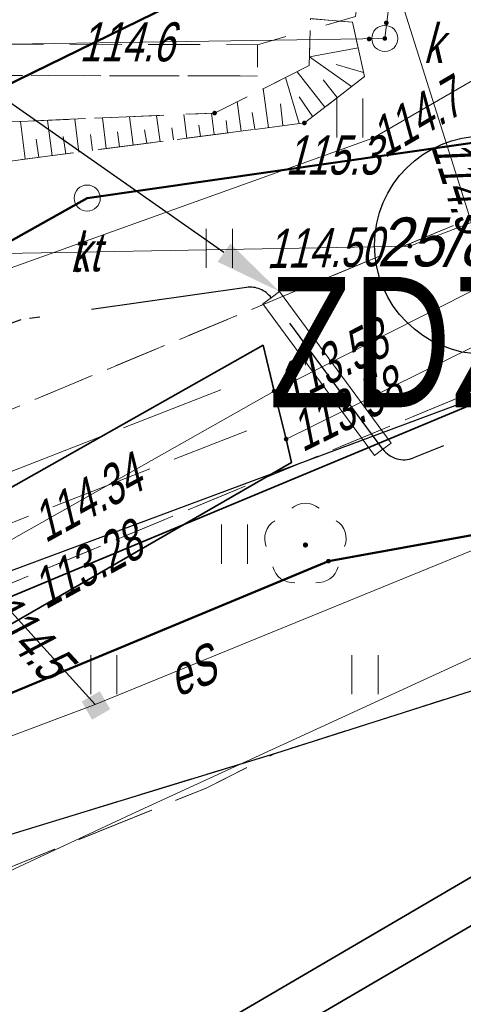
# Model space of a CAD drawing. Extents: x 7463256 to 7464485, y 5957341 to 5958260.
# Tile 248 of 256: x 7464258 to 7464267, y 5957967 to 5957986. Entities that reach past the tile are written whole.
import ezdxf
from ezdxf import colors
from ezdxf.entities.mleader import LeaderData, LeaderLine
from ezdxf.enums import TextEntityAlignment as Align
from ezdxf.math import Vec2, Vec3

# ---------------------------------------------------------------- set-up
doc = ezdxf.new("R2010")
doc.units = 0
doc.header["$MEASUREMENT"] = 0
for name, pattern in [('1.5_0.5', [2, 1.5, -0.5]), ('218-500', [1, 0.5, -0.5]), ('GAK', [5.2, 3, -1, 0.2, -1]), ('l219_500', [0]), ('mz1.0_0.5', [1.5, 1, -0.5]), ('mz1.25_0.5', [1.75, 1.25, -0.5]), ('mz2.0_0.5', [2.5, 2, -0.5])]:
    doc.linetypes.add(name, pattern=pattern)
doc.layers.get('0').update_dxf_attribs({"color": 2, "linetype": 'CONTINUOUS', "lineweight": 5})
for name, color, linetype in [('000 Inne (niezydentyfikowane)', 7, 'CONTINUOUS'), ('202-Punkt graniczny stabilizowany trwale', 7, 'CONTINUOUS'), ('203-Punkt załamania granicy działki nie stabilizowany', 7, 'CONTINUOUS'), ('218-Granica użytku', 7, 'CONTINUOUS'), ('219-Linia granicy', 7, 'CONTINUOUS'), ('@dzialki', 6, 'CONTINUOUS'), ('chodnik (powierzchnia)', 7, 'CONTINUOUS'), ('drzewo liściaste (punkt)', 7, 'CONTINUOUS'), ('jezdnia (powierzchnia)', 7, 'CONTINUOUS'), ('kanalizacja kablowa (sieć telekomunikacyjna) (linia)', 7, 'CONTINUOUS'), ('kanalizacja kablowa (sieć telekomunikacyjna) (linia)-Atr1', 7, 'CONTINUOUS'), ('krawężnik (linia)', 7, 'CONTINUOUS'), ('ogrodzenie trwałe (linia)', 7, 'CONTINUOUS'), ('przewód ciepłowniczy (linia)', 7, 'CONTINUOUS'), ('przewód ciepłowniczy - projektowany lub w budowie (linia) - ob. projektowany', 7, 'CONTINUOUS'), ('przewód elektroenergetyczny (linia)', 7, 'CONTINUOUS'), ('przewód elektroenergetyczny (linia)-Atr1', 7, 'CONTINUOUS'), ('przewód kanalizacyjny (linia)', 7, 'CONTINUOUS'), ('przewód telekomunikacyjny (linia)', 7, 'CONTINUOUS'), ('przewód telekomunikacyjny (linia)-Atr1', 7, 'CONTINUOUS'), ('punkt o określonej wysokości (sieć ciepłownicza)', 7, 'CONTINUOUS'), ('punkt o określonej wysokości (sieć ciepłownicza)-Atr2', 7, 'CONTINUOUS'), ('punkt o określonej wysokości (sieć ciepłownicza)-Atr3', 7, 'CONTINUOUS'), ('punkt o określonej wysokości (sieć elektroenergetyczna)', 7, 'CONTINUOUS'), ('punkt o określonej wysokości (sieć elektroenergetyczna)-Atr2', 7, 'CONTINUOUS'), ('punkt o określonej wysokości (sieć kanalizacyjna)', 7, 'CONTINUOUS'), ('punkt o określonej wysokości (sieć telekomunikacyjna)', 7, 'CONTINUOUS'), ('punkt o określonej wysokości (sieć telekomunikacyjna)-Atr2', 7, 'CONTINUOUS'), ('punkt wysokościowy naturalny', 7, 'CONTINUOUS'), ('punkt wysokościowy naturalny-Atr2', 7, 'CONTINUOUS'), ('rura ochronna - przewód ciepłowniczy (linia)', 7, 'CONTINUOUS'), ('rura ochronna - przewód elektroenergetyczny (linia)', 7, 'CONTINUOUS'), ('rura ochronna - przewód kanalizacyjny (linia)', 7, 'CONTINUOUS'), ('skarpa nieumocniona (powierzchnia)', 7, 'CONTINUOUS'), ('studzienka okrągła - przewód kanalizacyjny (punkt)', 7, 'CONTINUOUS'), ('studzienka okrągła - przewód kanalizacyjny (punkt)-Atr17', 7, 'CONTINUOUS'), ('trawnik (powierzchnia)', 7, 'CONTINUOUS'), ('trawnik (powierzchnia) - symbol', 7, 'CONTINUOUS'), ('złącze kablowe - siec elektroenergetyczna (punkt)', 7, 'CONTINUOUS')]:
    doc.layers.add(name, color=color, linetype=linetype)
for name, color, linetype, lineweight in [('@proj.rury', 7, 'CONTINUOUS', 20), ('____proj LSN', 1, 'CONTINUOUS', 5), ('OBMBS-21-18876-opis proj', 1, 'CONTINUOUS', 18)]:
    doc.layers.add(name, color=color, linetype=linetype, lineweight=lineweight)
doc.layers.add('@Właściciele', color=6, linetype='CONTINUOUS', lineweight=20, plot=False)
doc.styles.get("Standard").update_dxf_attribs({"font": 'txt', "width": 0.75})
doc.linetypes.add('902-500', pattern='A,3.75,0,[1,ksztalty.shx,S=0.5,R=0,X=0,Y=0],3.75', length=7.5)

# ---------------------------------------------------------------- blocks, each defined once
blk = doc.blocks.new('US29')
at = {"color": 0, "linetype": 'Continuous', "lineweight": 0}
blk.add_solid([(-0.193, -0.222), (-0.193, 0.178), (0.207, -0.222), (0.207, 0.178)], dxfattribs=at)
blk = doc.blocks.new('PW01')
at = {"linetype": 'Continuous', "lineweight": 13}
h = blk.add_hatch(color=0, dxfattribs=at)
edge = h.paths.add_edge_path()
edge.add_arc((0, 0), 0.045, 0, 360)
blk = doc.blocks.new('OP021')
at = {"linetype": 'Continuous', "lineweight": 13}
h = blk.add_hatch(color=0, dxfattribs=at)
edge = h.paths.add_edge_path()
edge.add_arc((0, 0), 0.05, 0, 360)
at = {"color": 0, "linetype": 'Continuous', "lineweight": 13}
for centre, start, end in [((0, 0.4), 49.272, 130.728), ((-0.38, 0.124), 121.308, 202.548), ((0.38, 0.124), 337.452, 58.692), ((-0.235, -0.324), 193.221, 274.871), ((0.235, -0.324), 265.129, 346.779)]:
    blk.add_arc(centre, 0.4, start, end, dxfattribs=at)
blk = doc.blocks.new('US15')
at = {"color": 0, "linetype": 'Continuous', "lineweight": 13}
blk.add_circle((0, 0), 0.25, dxfattribs=at)
blk = doc.blocks.new('TU04')
at = {"color": 0, "linetype": 'Continuous', "lineweight": 13}
for p, q in [((0, 0), (0, 0.75)), ((0.5, 0), (0.5, 0.75))]:
    blk.add_line(p, q, dxfattribs=at)
blk = doc.blocks.new('202')
at = {"color": 0, "linetype": 'Continuous', "lineweight": 0}
blk.add_circle((0, 0), 0.25, dxfattribs=at)
blk = doc.blocks.new('203')
at = {"linetype": 'Continuous', "lineweight": 0}
h = blk.add_hatch(color=0, dxfattribs=at)
edge = h.paths.add_edge_path()
edge.add_arc((0, 0), 0.045, 0, 360)

msp = doc.modelspace()

# ---------------------------------------------------------------- linework, layer by layer
at = {"layer": '000 Inne (niezydentyfikowane)', "color": 7, "linetype": 'Continuous', "lineweight": 13}
for p, q in [((7464264.89, 5957985.52), (7464263.96, 5957985.35)), ((7464264.76, 5957984.78), (7464263.96, 5957985.35)), ((7464264.99, 5957985.05), (7464264.47, 5957985.2)), ((7464264.25, 5957984.38), (7464263.72, 5957985.06)), ((7464263.76, 5957984.07), (7464263.5, 5957984.95)), ((7464264.49, 5957984.57), (7464264.22, 5957984.91)), ((7464263.17, 5957983.99), (7464263.07, 5957984.74)), ((7464262.65, 5957983.92), (7464262.57, 5957984.49)), ((7464263.45, 5957984.03), (7464263.4, 5957984.45)), ((7464264.02, 5957984.2), (7464263.76, 5957984.58)), ((7464261.1, 5957983.72), (7464261.03, 5957984.22)), ((7464261.61, 5957983.79), (7464261.55, 5957984.24)), ((7464262.13, 5957983.86), (7464262.08, 5957984.27)), ((7464262.91, 5957983.96), (7464262.86, 5957984.28)), ((7464258.51, 5957983.39), (7464258.42, 5957984.11)), ((7464259.03, 5957983.45), (7464258.94, 5957984.13)), ((7464259.54, 5957983.52), (7464259.46, 5957984.15)), ((7464260.06, 5957983.59), (7464259.99, 5957984.18)), ((7464260.58, 5957983.66), (7464260.51, 5957984.2)), ((7464261.87, 5957983.82), (7464261.84, 5957984.04)), ((7464262.39, 5957983.89), (7464262.36, 5957984.13)), ((7464259.8, 5957983.55), (7464259.76, 5957983.86)), ((7464260.32, 5957983.62), (7464260.28, 5957983.91)), ((7464260.84, 5957983.69), (7464260.8, 5957983.95)), ((7464261.35, 5957983.76), (7464261.32, 5957983.99)), ((7464258.77, 5957983.42), (7464258.72, 5957983.77)), ((7464259.29, 5957983.49), (7464259.24, 5957983.82))]:
    msp.add_line(p, q, dxfattribs=at)
at = {"layer": '218-Granica użytku', "color": 3, "linetype": '218-500', "lineweight": 18, "flags": 128}
for points in [[(7464222.76, 5957967.48), (7464264.75, 5957988.03)], [(7464271.72, 5957977.02), (7464264.32, 5957975.68)], [(7464264.32, 5957975.68), (7464257.16, 5957972.7)]]:
    msp.add_lwpolyline(points, dxfattribs=at)
at = {"layer": '219-Linia granicy', "color": 3, "linetype": 'l219_500', "lineweight": 50, "flags": 128}
for points in [[(7464264.75, 5957988.03), (7464222.76, 5957967.48)], [(7464278.64, 5957985.36), (7464259.7, 5957982.64)], [(7464259.7, 5957982.64), (7464234.93, 5957968.75)], [(7464271.72, 5957977.02), (7464264.32, 5957975.68)], [(7464264.32, 5957975.68), (7464257.16, 5957972.7)]]:
    msp.add_lwpolyline(points, dxfattribs=at)
at = {"layer": '@dzialki', "lineweight": 30}
msp.add_circle((7464267.299, 5957981.74), 2.093, dxfattribs=at)
at = {"layer": '@proj.rury'}
for p, q in [((7464263.384, 5957980.848), (7464263.223, 5957980.73)), ((7464263.384, 5957980.848), (7464265.525, 5957977.945)), ((7464263.062, 5957980.611), (7464263.223, 5957980.73)), ((7464263.062, 5957980.611), (7464265.203, 5957977.708)), ((7464265.203, 5957977.708), (7464265.364, 5957977.827)), ((7464265.525, 5957977.945), (7464265.364, 5957977.827))]:
    msp.add_line(p, q, dxfattribs=at)
at = {"layer": 'chodnik (powierzchnia)', "color": 7, "linetype": 'mz1.0_0.5', "lineweight": 18, "flags": 128}
for points in [[(7464233.34, 5957966.3), (7464246.31, 5957973.63), (7464269.06, 5957983.09), (7464269.76, 5957984.85), (7464269.76, 5957987.73), (7464289.57, 5957993.19), (7464289.81, 5957990.22), (7464288.9, 5957985.47), (7464287.52, 5957982.76), (7464285.69, 5957980.47), (7464282.71, 5957978.14), (7464280.42, 5957977.04), (7464277.92, 5957976.24), (7464273.13, 5957975.13), (7464270.22, 5957980.23), (7464247.84, 5957970.94), (7464242.89, 5957968.14), (7464242.27, 5957965.63), (7464226.82, 5957956.71), (7464225, 5957955.44), (7464222.15, 5957956.4), (7464204.76, 5957946.51), (7464203.99, 5957944.69), (7464202.06, 5957946), (7464200.55, 5957947.67), (7464199.92, 5957948.42), (7464195.47, 5957957.29), (7464194.99, 5957959.1), (7464195.26, 5957961.1), (7464196.31, 5957962.87), (7464197.55, 5957963.8), (7464201.12, 5957965.58), (7464201.21, 5957965.48), (7464220.37, 5957974.79), (7464220.57, 5957974.4), (7464220.84, 5957973.87), (7464204.22, 5957965.65), (7464204, 5957966.14), (7464203.64, 5957965.97), (7464201.49, 5957964.9), (7464198.21, 5957963.31), (7464199.04, 5957962.07), (7464197.81, 5957961.16), (7464197.23, 5957959.8), (7464197.41, 5957958.42), (7464198.63, 5957955.99), (7464202.39, 5957948.7), (7464228.89, 5957963.74)], [(7464262.96, 5957984.98), (7464243.33, 5957985.02), (7464230.13, 5957978.51), (7464229.85, 5957979.03), (7464243.16, 5957985.63), (7464262.96, 5957985.58)]]:
    msp.add_lwpolyline(points, close=True, dxfattribs=at)
at = {"layer": 'jezdnia (powierzchnia)', "color": 7, "linetype": '1.5_0.5', "lineweight": 18, "flags": 128}
for points in [[(7464435.78, 5957969.39), (7464432.43, 5957972.86), (7464429.42, 5957974.41), (7464426.04, 5957975.11), (7464423.57, 5957975.29), (7464415.47, 5957975.65), (7464371.24, 5957977.61), (7464365.3, 5957977.72), (7464358.84, 5957977.54), (7464346.65, 5957976.28), (7464334.12, 5957974.86), (7464314.08, 5957972.37), (7464311.27, 5957971.79), (7464308.65, 5957970.79), (7464306.54, 5957969.49), (7464304.63, 5957967.74), (7464302.38, 5957964.84), (7464301.74, 5957963.57), (7464301.19, 5957962.16), (7464300.69, 5957960.13), (7464300.42, 5957957.35), (7464300.44, 5957956.63), (7464301.34, 5957947.07), (7464297.39, 5957932.65), (7464296.35, 5957938.67), (7464295.41, 5957944.67), (7464295.17, 5957946.64), (7464294.07, 5957955.56), (7464293.61, 5957956.95), (7464292.71, 5957958.8), (7464291.04, 5957961.16), (7464288.7, 5957963.43), (7464286.48, 5957964.87), (7464282.67, 5957966.24), (7464279.68, 5957966.6), (7464275.55, 5957966.1), (7464272.53, 5957965.24), (7464268.15, 5957963.7), (7464261.6, 5957961.09), (7464256.13, 5957958.63), (7464254.19, 5957957.73), (7464203.13, 5957927.95), (7464201.44, 5957926.95), (7464180.61, 5957914.62), (7464165.37, 5957905.54), (7464161.93, 5957903.53), (7464100.25, 5957867.28), (7464064.71, 5957846.22), (7464055.2, 5957840.55), (7464053.84, 5957839.49), (7464052.69, 5957837.84), (7464051.91, 5957836.3), (7464051.31, 5957834.34), (7464051.05, 5957832.31), (7464051.31, 5957830.32), (7464051.63, 5957829.49), (7464053.32, 5957826.48), (7464047.06, 5957824.65), (7464046.37, 5957825.86), (7464044.81, 5957827.52), (7464043.6, 5957828.27), (7464042.09, 5957829.03), (7464040.11, 5957829.49), (7464038.12, 5957829.49), (7464036.05, 5957829.05), (7464034.47, 5957828.33), (7463990.77, 5957802.57), (7463984.67, 5957799.1), (7463963.97, 5957788.11), (7463953.9, 5957782.45), (7463916.77, 5957760.61), (7463915.43, 5957759.41), (7463915.19, 5957759.06), (7463914.98, 5957758.7), (7463914.81, 5957758.32), (7463914.66, 5957757.92), (7463914.55, 5957757.51), (7463914.48, 5957757.1), (7463914.44, 5957756.68), (7463914.43, 5957756.26), (7463914.83, 5957754.63), (7463915.69, 5957753.07), (7463915.97, 5957752.41), (7463916.13, 5957752.13), (7463917.59, 5957749.55), (7463915.13, 5957748.12), (7463913.12, 5957750.74), (7463911.87, 5957752.81), (7463910.63, 5957754.01), (7463910.25, 5957754.23), (7463909.85, 5957754.42), (7463909.44, 5957754.57), (7463909.02, 5957754.68), (7463908.58, 5957754.76), (7463908.15, 5957754.79), (7463907.71, 5957754.78), (7463907.27, 5957754.73), (7463905.57, 5957754.08), (7463866.26, 5957731.41), (7463858.61, 5957727.02), (7463857.72, 5957725.98), (7463855.16, 5957717.14), (7463854.76, 5957719.2), (7463853.89, 5957720.78), (7463852.79, 5957721.69), (7463851.14, 5957722.42), (7463850.42, 5957722.32), (7463846.1, 5957719.79), (7463840.56, 5957716.65), (7463836.11, 5957713.89), (7463831.61, 5957710.47), (7463828.31, 5957707.66), (7463822.22, 5957701.89), (7463817.3, 5957696.82), (7463812.7, 5957691.61), (7463812.45, 5957691.34), (7463806.98, 5957684.37), (7463803.64, 5957679.75), (7463801.45, 5957676.28), (7463793.55, 5957663.48), (7463792.86, 5957661.7), (7463792.97, 5957659.75), (7463793.77, 5957657.97), (7463795.13, 5957656.54), (7463794.29, 5957652.43), (7463792.69, 5957652.63), (7463790.95, 5957652.54), (7463789.5, 5957652.32), (7463787.98, 5957651.93), (7463786.22, 5957650.98), (7463785.18, 5957649.81), (7463783.63, 5957647.28), (7463741.4, 5957578.12), (7463740.09, 5957575.93), (7463739.68, 5957574.67), (7463739.8, 5957572.76), (7463740.25, 5957571.39), (7463740.85, 5957570.49), (7463741.87, 5957569.43), (7463743.26, 5957568.37), (7463741.42, 5957565.08), (7463740.12, 5957565.67), (7463738.77, 5957566.02), (7463737.29, 5957566.06), (7463735.98, 5957565.85), (7463734.34, 5957565.14), (7463733.02, 5957564.22), (7463732.29, 5957563.18), (7463701.08, 5957512.16), (7463700.31, 5957510.77), (7463700.32, 5957510.77), (7463696.94, 5957505.36), (7463687.39, 5957489.52), (7463687.14, 5957489.11), (7463686.89, 5957488.7), (7463686.65, 5957488.29), (7463686.42, 5957487.87), (7463686.19, 5957487.45), (7463685.97, 5957487.02), (7463685.76, 5957486.59), (7463685.55, 5957486.16), (7463685.35, 5957485.73), (7463685.15, 5957485.29), (7463684.96, 5957484.85), (7463684.77, 5957484.4), (7463684.58, 5957483.96), (7463684.39, 5957483.51), (7463684.21, 5957483.06), (7463684.03, 5957482.61), (7463683.85, 5957482.17), (7463683.67, 5957481.72), (7463683.5, 5957481.27), (7463683.32, 5957480.81), (7463683.15, 5957480.36), (7463682.98, 5957479.91), (7463682.81, 5957479.45), (7463682.65, 5957479), (7463682.49, 5957478.54), (7463682.32, 5957478.08), (7463682.17, 5957477.62), (7463682.01, 5957477.15), (7463681.86, 5957476.69), (7463681.71, 5957476.22), (7463681.56, 5957475.76), (7463681.41, 5957475.29), (7463681.27, 5957474.82), (7463681.13, 5957474.35), (7463681, 5957473.88), (7463680.87, 5957473.41), (7463680.74, 5957472.94), (7463680.61, 5957472.47), (7463680.48, 5957471.99), (7463680.36, 5957471.52), (7463680.25, 5957471.05), (7463680.13, 5957470.57), (7463680.02, 5957470.09), (7463679.91, 5957469.61), (7463679.81, 5957469.12), (7463679.71, 5957468.64), (7463679.61, 5957468.16), (7463679.52, 5957467.67), (7463679.42, 5957467.19), (7463679.33, 5957466.7), (7463679.25, 5957466.22), (7463679.16, 5957465.73), (7463679.08, 5957465.25), (7463679, 5957464.76), (7463678.93, 5957464.27), (7463678.85, 5957463.78), (7463678.78, 5957463.28), (7463678.72, 5957462.79), (7463678.65, 5957462.3), (7463678.59, 5957461.81), (7463678.53, 5957461.31), (7463678.47, 5957460.82), (7463678.42, 5957460.33), (7463678.36, 5957459.83), (7463678.31, 5957459.34), (7463678.26, 5957458.84), (7463678.22, 5957458.35), (7463678.17, 5957457.85), (7463678.13, 5957457.36), (7463678.09, 5957456.86), (7463678.05, 5957456.37), (7463678.02, 5957455.87), (7463677.99, 5957455.41), (7463677.96, 5957454.94), (7463677.93, 5957454.48), (7463677.91, 5957454.01), (7463677.89, 5957453.55), (7463677.87, 5957453.08), (7463677.86, 5957452.62), (7463677.85, 5957452.15), (7463677.84, 5957451.69), (7463677.84, 5957451.22), (7463677.84, 5957450.76), (7463677.85, 5957450.29), (7463677.86, 5957449.83), (7463677.87, 5957449.36), (7463670.59, 5957467.12), (7463670.68, 5957467.58), (7463670.78, 5957468.04), (7463670.89, 5957468.5), (7463670.99, 5957468.96), (7463671.11, 5957469.42), (7463671.22, 5957469.87), (7463671.34, 5957470.33), (7463671.46, 5957470.78), (7463671.59, 5957471.24), (7463671.72, 5957471.69), (7463671.86, 5957472.14), (7463672, 5957472.59), (7463672.14, 5957473.04), (7463673.46, 5957477.28), (7463673.58, 5957477.76), (7463673.68, 5957478.24), (7463673.77, 5957478.73), (7463673.84, 5957479.22), (7463673.89, 5957479.71), (7463673.93, 5957480.2), (7463673.95, 5957480.7), (7463673.95, 5957481.19), (7463673.93, 5957481.63), (7463673.91, 5957482.08), (7463673.86, 5957482.52), (7463673.81, 5957482.96), (7463673.74, 5957483.4), (7463673.66, 5957483.84), (7463673.57, 5957484.28), (7463673.47, 5957484.71), (7463673.35, 5957485.14), (7463673.2, 5957485.61), (7463673.02, 5957486.08), (7463672.82, 5957486.54), (7463672.6, 5957486.99), (7463672.36, 5957487.42), (7463672.1, 5957487.85), (7463671.82, 5957488.26), (7463671.52, 5957488.66), (7463671.25, 5957489.02), (7463670.95, 5957489.36), (7463670.64, 5957489.68), (7463670.3, 5957489.97), (7463669.95, 5957490.25), (7463669.57, 5957490.5), (7463669.19, 5957490.73), (7463668.78, 5957490.93), (7463668.37, 5957491.1), (7463667.96, 5957491.31), (7463667.54, 5957491.51), (7463667.12, 5957491.7), (7463666.7, 5957491.89), (7463666.27, 5957492.06), (7463665.84, 5957492.23), (7463665.41, 5957492.38), (7463664.97, 5957492.53), (7463642.84, 5957508.24), (7463669.89, 5957497.69), (7463670.31, 5957497.52), (7463670.74, 5957497.36), (7463671.18, 5957497.22), (7463671.62, 5957497.11), (7463672.07, 5957497.01), (7463672.52, 5957496.93), (7463672.97, 5957496.87), (7463673.43, 5957496.83), (7463673.89, 5957496.8), (7463674.34, 5957496.8), (7463674.8, 5957496.82), (7463675.3, 5957496.85), (7463675.79, 5957496.9), (7463676.29, 5957496.96), (7463676.78, 5957497.02), (7463677.27, 5957497.1), (7463677.76, 5957497.19), (7463678.25, 5957497.29), (7463678.74, 5957497.4), (7463679.22, 5957497.52), (7463679.7, 5957497.65), (7463680.18, 5957497.79), (7463680.66, 5957497.94), (7463681.12, 5957498.11), (7463681.59, 5957498.29), (7463682.05, 5957498.49), (7463682.49, 5957498.71), (7463682.94, 5957498.94), (7463683.37, 5957499.19), (7463683.81, 5957499.43), (7463684.24, 5957499.68), (7463684.65, 5957499.96), (7463685.06, 5957500.25), (7463685.45, 5957500.55), (7463685.83, 5957500.88), (7463686.2, 5957501.21), (7463686.55, 5957501.56), (7463686.89, 5957501.93), (7463688.47, 5957503.86), (7463689.58, 5957505.52), (7463695.05, 5957514.51), (7463697.35, 5957517.63), (7463699.52, 5957521.26), (7463701.68, 5957524.9), (7463703.98, 5957528.54), (7463706.45, 5957532.61), (7463709.76, 5957538.71), (7463712.45, 5957543.07), (7463719.87, 5957554.72), (7463722.1, 5957558.36), (7463724.25, 5957562.41), (7463732.9, 5957576.65), (7463767.27, 5957632.9), (7463796.54, 5957680.74), (7463799.31, 5957684.89), (7463802.28, 5957688.92), (7463805.13, 5957692.62), (7463808.07, 5957696.14), (7463812, 5957700.58), (7463813.05, 5957701.59), (7463815.17, 5957703.91), (7463818.63, 5957707.32), (7463821.81, 5957710.38), (7463824, 5957712.35), (7463825.06, 5957713.31), (7463827.47, 5957715.22), (7463831.55, 5957718.14), (7463834.51, 5957720.09), (7463871.58, 5957742.02), (7463872.84, 5957742.74), (7463873.73, 5957743.25), (7463884.95, 5957749.82), (7463947.94, 5957787.04), (7463958.13, 5957793.13), (7463978.66, 5957805.82), (7463992.86, 5957814.5), (7464021.02, 5957831.03), (7464036.35, 5957840.19), (7464045.52, 5957845.62), (7464072.76, 5957861.89), (7464098.08, 5957876.78), (7464143.2, 5957903.29), (7464143.83, 5957904.35), (7464144.42, 5957906.04), (7464144.87, 5957907.87), (7464144.93, 5957908.37), (7464145, 5957909.96), (7464144.74, 5957911.42), (7464152.37, 5957912.8), (7464152.74, 5957912.55), (7464154.03, 5957911.87), (7464155.59, 5957911.35), (7464156.76, 5957911.33), (7464160.57, 5957913.58), (7464192.28, 5957932.28), (7464213.7, 5957945.07), (7464214.43, 5957945.48), (7464238.65, 5957959.71), (7464249.15, 5957965.6), (7464251.26, 5957966.66), (7464253.69, 5957967.84), (7464257.35, 5957969.46), (7464261.98, 5957971.33), (7464263.31, 5957972), (7464273.13, 5957975.13), (7464277.92, 5957976.24), (7464280.42, 5957977.04), (7464282.71, 5957978.14), (7464285.69, 5957980.47), (7464287.52, 5957982.76), (7464288.9, 5957985.47), (7464289.81, 5957990.22), (7464289.57, 5957993.19), (7464288.87, 5958000.11), (7464295.35, 5958000.29), (7464295.83, 5957995.88), (7464296.53, 5957992.32), (7464297.86, 5957989.04), (7464299.36, 5957986.74), (7464301.71, 5957984.36), (7464305.3, 5957982.36), (7464307.82, 5957981.66), (7464311.17, 5957981.45), (7464364.74, 5957987.95), (7464391.32, 5957991.11), (7464398.1, 5957991.95), (7464414.27, 5957994.02), (7464414.84, 5957994.09), (7464425.44, 5957995.47), (7464427.97, 5957995.83), (7464434.5, 5957997.95), (7464434.9, 5957998.22), (7464435.3, 5957998.5), (7464435.68, 5957998.8), (7464436.05, 5957999.11), (7464436.4, 5957999.44), (7464436.74, 5957999.78), (7464437.07, 5958000.13), (7464437.39, 5958000.5), (7464437.69, 5958000.88), (7464437.97, 5958001.27), (7464438.24, 5958001.67), (7464438.49, 5958002.08), (7464438.73, 5958002.5), (7464438.95, 5958002.94), (7464439.15, 5958003.37), (7464439.33, 5958003.82), (7464439.5, 5958004.28), (7464439.65, 5958004.74), (7464439.78, 5958005.2), (7464439.89, 5958005.67), (7464439.98, 5958006.15), (7464440.05, 5958006.62), (7464440.11, 5958007.1), (7464440.14, 5958007.59), (7464440.16, 5958008.07), (7464437.87, 5957962.55), (7464436.62, 5957968.02)], [(7464213.7, 5957945.07), (7464223.65, 5957954.34), (7464225, 5957955.44), (7464226.82, 5957956.71), (7464242.27, 5957965.63), (7464245.05, 5957966.41), (7464263.31, 5957972), (7464261.98, 5957971.33), (7464257.35, 5957969.46), (7464253.69, 5957967.84), (7464251.26, 5957966.66), (7464249.15, 5957965.6), (7464238.65, 5957959.71), (7464214.43, 5957945.48)]]:
    msp.add_lwpolyline(points, close=True, dxfattribs=at)
at = {"layer": 'kanalizacja kablowa (sieć telekomunikacyjna) (linia)', "color": 30, "linetype": 'Continuous', "lineweight": 18, "flags": 128}
msp.add_lwpolyline([(7464299.72, 5957990.86), (7464289.15, 5957989.14), (7464280.03, 5957987.11), (7464278.97, 5957986.24), (7464272.48, 5957984.47), (7464271.33, 5957983.42), (7464268.67, 5957982.79), (7464265.88, 5957981.72), (7464254.92, 5957981.52), (7464249.25, 5957981.13), (7464242.84, 5957980.38), (7464234.07, 5957976.31), (7464232.32, 5957976.39), (7464228.7, 5957979.08), (7464228.67, 5957979.1)], dxfattribs=at)
at = {"layer": 'krawężnik (linia)', "color": 7, "linetype": 'Continuous', "lineweight": 25, "flags": 128}
for points in [[(7464263.31, 5957972), (7464273.13, 5957975.13), (7464277.92, 5957976.24), (7464280.42, 5957977.04), (7464282.71, 5957978.14), (7464285.69, 5957980.47), (7464287.52, 5957982.76), (7464288.9, 5957985.47), (7464289.81, 5957990.22), (7464289.57, 5957993.19), (7464288.87, 5958000.11)], [(7464213.7, 5957945.07), (7464223.65, 5957954.34), (7464225, 5957955.44), (7464226.82, 5957956.71), (7464242.27, 5957965.63), (7464245.05, 5957966.41), (7464263.31, 5957972)]]:
    msp.add_lwpolyline(points, dxfattribs=at)
at = {"layer": 'ogrodzenie trwałe (linia)', "color": 7, "linetype": '902-500', "lineweight": 35, "flags": 128}
msp.add_lwpolyline([(7464242.73, 5957966.5), (7464243.02, 5957967.96), (7464247.88, 5957970.68), (7464270.09, 5957979.94), (7464272.56, 5957975.66)], dxfattribs=at)
at = {"layer": 'przewód ciepłowniczy (linia)', "color": 212, "linetype": 'Continuous', "lineweight": 18, "flags": 128}
for points in [[(7464263.28, 5957978.94), (7464271.09, 5957982.9), (7464282.03, 5957987.78), (7464282.81, 5957988.17), (7464283.21, 5957988.61), (7464283.31, 5957989.21), (7464283.17, 5957989.96), (7464281.51, 5958001.85), (7464281.44, 5958002.44), (7464281.59, 5958002.92)], [(7464283.45, 5958002.94), (7464282.99, 5958002.66), (7464282.68, 5958002.21), (7464282.54, 5958001.73), (7464282.61, 5958001.12), (7464284.23, 5957989.28), (7464284.36, 5957988.46), (7464284.29, 5957987.88), (7464283.9, 5957987.42), (7464283.11, 5957987.03), (7464272.15, 5957982.29), (7464263.51, 5957978.02)], [(7464179.1, 5957935.62), (7464197.47, 5957946.64), (7464213.87, 5957956.44), (7464219.28, 5957959.66), (7464219.88, 5957960.58), (7464218.17, 5957964.61), (7464218.94, 5957965.9), (7464225.85, 5957969.74), (7464227, 5957969.58), (7464228.44, 5957967.77), (7464231.93, 5957963.38), (7464232.83, 5957962.26), (7464251, 5957972.11), (7464253.62, 5957973.53), (7464258.24, 5957976.09), (7464263.28, 5957978.94)]]:
    msp.add_lwpolyline(points, dxfattribs=at)
at = {"layer": 'przewód ciepłowniczy - projektowany lub w budowie (linia) - ob. projektowany', "color": 212, "linetype": 'mz2.0_0.5', "lineweight": 18, "flags": 128}
for points in [[(7463827.45, 5957686.81), (7463846.51, 5957707.33), (7463837.98, 5957727.66), (7463921.05, 5957775.08), (7463942.95, 5957787.9), (7463968.43, 5957803.38), (7463962.63, 5957813.37), (7463990.1, 5957829.4), (7463996.25, 5957818.66), (7464026.15, 5957837.03), (7464036.53, 5957843.58), (7464048.34, 5957851.03), (7464051.52, 5957852.92), (7464069.07, 5957863.22), (7464072.1, 5957864.8), (7464075.65, 5957866.88), (7464079.8, 5957868.9), (7464096.3, 5957878.8), (7464114.52, 5957889.73), (7464110.7, 5957895.89), (7464137.6, 5957910.6), (7464169.07, 5957928.77), (7464165.42, 5957934.93), (7464175.2, 5957940.28), (7464178.92, 5957933.88), (7464207.9, 5957951.17), (7464220.7, 5957958.86), (7464224.58, 5957961.12), (7464228.92, 5957963.56), (7464232.65, 5957965.56), (7464236.86, 5957967.74), (7464243.8, 5957971.13), (7464248.79, 5957973.41), (7464251.98, 5957974.81), (7464257.04, 5957976.93), (7464262.4, 5957979.02)], [(7463828.18, 5957686.27), (7463847.57, 5957707.15), (7463839.12, 5957727.27), (7463921.5, 5957774.3), (7463943.41, 5957787.13), (7463969.65, 5957803.07), (7463963.86, 5957813.04), (7463989.77, 5957828.16), (7463995.93, 5957817.4), (7464026.63, 5957836.27), (7464046.58, 5957848.86), (7464051.98, 5957852.14), (7464069.5, 5957862.44), (7464072.54, 5957864.01), (7464076.07, 5957866.09), (7464080.23, 5957868.1), (7464099.97, 5957879.95), (7464115.76, 5957889.43), (7464111.96, 5957895.55), (7464138.04, 5957909.82), (7464163.77, 5957924.67), (7464170.31, 5957928.45), (7464166.67, 5957934.59), (7464174.87, 5957939.07), (7464178.6, 5957932.64), (7464202.44, 5957946.87), (7464216.91, 5957955.5), (7464219.67, 5957957.19), (7464222.67, 5957958.98), (7464226.35, 5957961.09), (7464229.83, 5957963.03), (7464233.13, 5957964.8), (7464240.24, 5957968.41), (7464245.86, 5957971.1), (7464249.49, 5957972.74), (7464256.37, 5957975.68), (7464262.76, 5957978.18)]]:
    msp.add_lwpolyline(points, dxfattribs=at)
at = {"layer": 'przewód elektroenergetyczny (linia)', "color": 1, "linetype": 'Continuous', "lineweight": 18, "flags": 128}
for points in [[(7464189.6, 5957914.91), (7464207.87, 5957925.18), (7464212.54, 5957928.93), (7464229.74, 5957939.11), (7464232.32, 5957940.66), (7464233.86, 5957941.54), (7464246.62, 5957949.3), (7464257.16, 5957955.16), (7464268.97, 5957961.24), (7464272.52, 5957962.1), (7464273.14, 5957963.12), (7464269.34, 5957974.93), (7464268.33, 5957978.14), (7464265.66, 5957986.6), (7464268.6, 5957988.07), (7464279.25, 5957993.38), (7464278.5, 5958006.65), (7464281.93, 5958010.7), (7464280.64, 5958029.86), (7464280.01, 5958046.34), (7464279.85, 5958056.1), (7464280.18, 5958072.69)], [(7464243.853, 5958054.263), (7464248.14, 5958054.35), (7464254.18, 5958052.52), (7464259.97, 5958050.68), (7464265.35, 5958052.82), (7464269.25, 5958053.54), (7464274.88, 5958053.41), (7464275.2, 5958045.92), (7464275.95, 5958039.25), (7464275.71, 5958037.02), (7464276.53, 5958020.79), (7464276.99, 5958007.7), (7464277.63, 5957991.01), (7464265.17, 5957983.79), (7464251.38, 5957978.84), (7464226.33, 5957965.62), (7464201.3, 5957952.86), (7464200.41, 5957953.57)], [(7464279.16, 5958009.72), (7464279.22, 5958008.43), (7464279.3, 5958006.44), (7464280.02, 5957989.84), (7464280.23, 5957984.87), (7464280.43, 5957980.25), (7464269.49, 5957976.8), (7464267.99, 5957976.26), (7464259.85, 5957972.93), (7464258, 5957974.97), (7464256.69, 5957977.66), (7464249.11, 5957974.91), (7464235.06, 5957968.12), (7464234.14, 5957967.65), (7464234.47, 5957964.52), (7464231.36, 5957962.4), (7464228.77, 5957960.69), (7464205.03, 5957946.98), (7464204.16, 5957947.81), (7464201.05, 5957950.79), (7464195.8, 5957955.82), (7464187.29, 5957950.12)], [(7464232.94, 5957956.92), (7464241.18, 5957961.78), (7464260.63, 5957970.87), (7464268.98, 5957974.71), (7464269.78, 5957974.94), (7464272.8, 5957965.15)], [(7464259.85, 5957972.93), (7464256.36, 5957971.62), (7464233.76, 5957959.14), (7464229.98, 5957961.2)]]:
    msp.add_lwpolyline(points, dxfattribs=at)
at = {"layer": 'przewód kanalizacyjny (linia)', "color": 34, "linetype": 'Continuous', "lineweight": 18, "flags": 128}
for points in [[(7464242.645, 5958041.178), (7464256.49, 5958047.89), (7464266.85, 5958027.04), (7464265.16, 5958026.13), (7464266.2, 5957992.14), (7464265.4, 5957985.7), (7464241.78, 5957985.34), (7464201.04, 5957964.5), (7464192.33, 5957982), (7464201.97, 5957987.16), (7464200.763, 5957989.73)], [(7464150.07, 5957901.7), (7464185.37, 5957923.49), (7464185.5, 5957923.57), (7464213.36, 5957938.87), (7464232.12, 5957949.79), (7464232.9, 5957950.23), (7464241.48, 5957954.66), (7464273.2, 5957973.22), (7464288.69, 5957976.51), (7464310.31, 5957979.71), (7464351.8, 5957982.4)], [(7464351.82, 5957981.6), (7464310.39, 5957978.91), (7464288.83, 5957975.73), (7464273.5, 5957972.46), (7464241.86, 5957953.96), (7464233.28, 5957949.53), (7464232.52, 5957949.09), (7464213.76, 5957938.17), (7464213.26, 5957937.89), (7464185.92, 5957922.89), (7464185.81, 5957922.81), (7464150.49, 5957901.02)]]:
    msp.add_lwpolyline(points, dxfattribs=at)
at = {"layer": 'przewód telekomunikacyjny (linia)', "color": 30, "linetype": 'Continuous', "lineweight": 18, "flags": 128}
msp.add_lwpolyline([(7464299.72, 5957990.86), (7464289.15, 5957989.14), (7464280.03, 5957987.11), (7464278.97, 5957986.24), (7464272.48, 5957984.47), (7464271.33, 5957983.42), (7464268.67, 5957982.79), (7464265.88, 5957981.72), (7464254.92, 5957981.52), (7464249.25, 5957981.13), (7464242.84, 5957980.38), (7464234.07, 5957976.31), (7464232.32, 5957976.39), (7464228.7, 5957979.08), (7464228.67, 5957979.1)], dxfattribs=at)
at = {"layer": 'rura ochronna - przewód ciepłowniczy (linia)', "color": 212, "linetype": 'Continuous', "lineweight": 35, "flags": 128}
msp.add_lwpolyline([(7464233.15, 5957963.71), (7464253.19, 5957974.24), (7464263.07, 5957979.82), (7464263.28, 5957978.94), (7464263.51, 5957978.02), (7464263.61, 5957977.57), (7464254.37, 5957972.24), (7464232.51, 5957960.8)], dxfattribs=at)
at = {"layer": 'rura ochronna - przewód elektroenergetyczny (linia)', "color": 6, "linetype": 'Continuous', "lineweight": 30}
msp.add_lwpolyline([(7464151.87, 5957915.32), (7464195.57, 5957940.61), (7464203.62, 5957945.37), (7464229.74, 5957959.95), (7464232.32, 5957961.55), (7464233.33, 5957962.18), (7464239.64, 5957966.21), (7464255.1, 5957974.33), (7464270.49, 5957980.06), (7464271.31, 5957978.17), (7464280.5, 5957980.57), (7464282.5, 5957981.87), (7464285.07, 5957985.6), (7464286.39, 5957991.9), (7464285.15, 5958007.08), (7464283.8, 5958022.91), (7464282.96, 5958033.02), (7464282.31, 5958044.83), (7464282.28, 5958057.45), (7464282.34, 5958063.66)], dxfattribs=at)
at = {"layer": 'rura ochronna - przewód kanalizacyjny (linia)', "color": 34, "linetype": 'Continuous', "lineweight": 35, "flags": 128}
for points in [[(7464150.07, 5957901.7), (7464185.37, 5957923.49), (7464185.5, 5957923.57), (7464213.36, 5957938.87), (7464232.12, 5957949.79), (7464232.9, 5957950.23), (7464241.48, 5957954.66), (7464273.2, 5957973.22), (7464288.69, 5957976.51), (7464310.31, 5957979.71), (7464351.8, 5957982.4)], [(7464351.82, 5957981.6), (7464310.39, 5957978.91), (7464288.83, 5957975.73), (7464273.5, 5957972.46), (7464241.86, 5957953.96), (7464233.28, 5957949.53), (7464232.52, 5957949.09), (7464213.76, 5957938.17), (7464213.26, 5957937.89), (7464185.92, 5957922.89), (7464185.81, 5957922.81), (7464150.49, 5957901.02)]]:
    msp.add_lwpolyline(points, dxfattribs=at)
at = {"layer": 'skarpa nieumocniona (powierzchnia)', "color": 7, "linetype": 'mz1.25_0.5', "lineweight": 18, "flags": 128}
msp.add_lwpolyline([(7464264.78, 5957986.01), (7464265.01, 5957984.97), (7464263.86, 5957984.08), (7464252.89, 5957982.66), (7464243.68, 5957982.27), (7464235.52, 5957977.87), (7464229.96, 5957976.74), (7464228.73, 5957976.89), (7464227.5, 5957978.48), (7464228.53, 5957978.91), (7464229.26, 5957978.16), (7464230.56, 5957977.81), (7464235.08, 5957980.05), (7464241.95, 5957983.63), (7464243.62, 5957984.09), (7464254.23, 5957983.93), (7464262.14, 5957984.27), (7464263.95, 5957985.18), (7464263.98, 5957986.08)], close=True, dxfattribs=at)
at = {"layer": 'trawnik (powierzchnia)', "color": 7, "linetype": 'mz1.0_0.5', "lineweight": 18, "flags": 128}
for points in [[(7464269.76, 5957987.73), (7464269.76, 5957984.85), (7464269.06, 5957983.09), (7464246.31, 5957973.63), (7464233.34, 5957966.3), (7464232.54, 5957966.97), (7464226.98, 5957978.24), (7464227.51, 5957978.47), (7464228.73, 5957976.89), (7464229.96, 5957976.74), (7464235.52, 5957977.87), (7464243.68, 5957982.27), (7464252.89, 5957982.66), (7464263.86, 5957984.08), (7464265.01, 5957984.97), (7464264.78, 5957986.01), (7464264.53, 5957986.03), (7464263.97, 5957985.87), (7464263.98, 5957986.08), (7464264.53, 5957986.03), (7464264.84, 5957986.12), (7464264.9, 5957986.76), (7464269.64, 5957988.44)], [(7464263.95, 5957985.18), (7464262.14, 5957984.27), (7464254.23, 5957983.93), (7464243.62, 5957984.09), (7464241.95, 5957983.63), (7464235.08, 5957980.05), (7464230.56, 5957977.81), (7464229.26, 5957978.16), (7464228.53, 5957978.91), (7464228.18, 5957978.76), (7464229.66, 5957979.41), (7464229.85, 5957979.03), (7464230.13, 5957978.51), (7464243.33, 5957985.02), (7464262.96, 5957984.98), (7464262.96, 5957985.58), (7464263.97, 5957985.87)], [(7464273.13, 5957975.13), (7464263.31, 5957972), (7464245.05, 5957966.41), (7464242.27, 5957965.63), (7464242.89, 5957968.14), (7464247.84, 5957970.94), (7464270.22, 5957980.23)]]:
    msp.add_lwpolyline(points, close=True, dxfattribs=at)

# ---------------------------------------------------------------- block references
at = {"layer": '202-Punkt graniczny stabilizowany trwale', "color": 3, "linetype": 'Continuous', "lineweight": 18}
msp.add_blockref('202', (7464259.7, 5957982.64), dxfattribs=at)
at = {"layer": '203-Punkt załamania granicy działki nie stabilizowany', "color": 3, "linetype": 'Continuous', "lineweight": 18}
msp.add_blockref('203', (7464264.32, 5957975.68), dxfattribs=at)
at = {"layer": 'drzewo liściaste (punkt)', "color": 94, "linetype": 'Continuous', "lineweight": 13}
msp.add_blockref('OP021', (7464263.88, 5957975.99), dxfattribs=at)
at = {"layer": 'punkt o określonej wysokości (sieć ciepłownicza)', "color": 212, "linetype": 'Continuous', "lineweight": 13}
for p in [(7464263.28, 5957978.94), (7464263.51, 5957978.02)]:
    msp.add_blockref('PW01', p, dxfattribs=at)
at = {"layer": 'punkt o określonej wysokości (sieć elektroenergetyczna)', "color": 1, "linetype": 'Continuous', "lineweight": 13}
msp.add_blockref('PW01', (7464265.17, 5957983.79), dxfattribs=at)
at = {"layer": 'punkt o określonej wysokości (sieć kanalizacyjna)', "color": 34, "linetype": 'Continuous', "lineweight": 13}
for p in [(7464265.43, 5957986), (7464265.1, 5957985.69), (7464265.4, 5957985.7)]:
    msp.add_blockref('PW01', p, dxfattribs=at)
at = {"layer": 'punkt o określonej wysokości (sieć telekomunikacyjna)', "color": 30, "linetype": 'Continuous', "lineweight": 13}
msp.add_blockref('PW01', (7464265.88, 5957981.72), dxfattribs=at)
at = {"layer": 'punkt wysokościowy naturalny', "color": 7, "linetype": 'Continuous', "lineweight": 13}
for p in [(7464262.14, 5957984.27), (7464263.86, 5957984.08)]:
    msp.add_blockref('PW01', p, dxfattribs=at)
at = {"layer": 'studzienka okrągła - przewód kanalizacyjny (punkt)', "color": 34, "linetype": 'Continuous', "lineweight": 18}
msp.add_blockref('US15', (7464265.4, 5957985.7), dxfattribs=at)
at = {"layer": 'trawnik (powierzchnia) - symbol', "color": 7, "linetype": 'Continuous', "lineweight": 18}
for p in [(7464264.48, 5957983.8), (7464261.98, 5957981.3), (7464262.27, 5957975.63), (7464259.77, 5957973.13), (7464264.77, 5957973.13)]:
    msp.add_blockref('TU04', p, dxfattribs=at)
at = {"layer": 'złącze kablowe - siec elektroenergetyczna (punkt)', "color": 7, "linetype": 'Continuous', "lineweight": 13, "rotation": 29.869}
msp.add_blockref('US29', (7464259.85, 5957972.93), dxfattribs=at)

# ---------------------------------------------------------------- texts
at = {"layer": '@dzialki', "linetype": 'Continuous', "lineweight": 30, "oblique": 15, "width": 0.9}
msp.add_text('25/88', height=0.9375, dxfattribs=at).set_placement((7464265.247, 5957981.331))
at = {"layer": '@Właściciele', "insert": (7464263.181, 5957981.13), "char_height": 2.5, "width": 5.76377, "attachment_point": 1}
msp.add_mtext('{\\fArial|b0|i0|c238|p34;ZDZiT}', dxfattribs=at)
at = {"layer": 'kanalizacja kablowa (sieć telekomunikacyjna) (linia)-Atr1', "color": 30, "oblique": 15, "width": 0.72}
msp.add_text('kt', height=0.75, rotation=1.046, dxfattribs=at).set_placement((7464259.37, 5957981.6), align=Align.MIDDLE_LEFT)
at = {"layer": 'przewód elektroenergetyczny (linia)-Atr1', "color": 1, "oblique": 15, "width": 0.72}
msp.add_text('eS', height=0.75, rotation=21.75, dxfattribs=at).set_placement((7464261.42, 5957973.07))
at = {"layer": 'przewód telekomunikacyjny (linia)-Atr1', "color": 30, "oblique": 15, "width": 0.72}
msp.add_text('t', height=0.75, rotation=1.046, dxfattribs=at).set_placement((7464259.37, 5957981.6), align=Align.MIDDLE_LEFT)
at = {"layer": 'punkt o określonej wysokości (sieć ciepłownicza)-Atr2', "color": 212, "oblique": 15, "width": 0.72}
for s, rotation, p in [('113.58', 26.887, (7464263.4, 5957979)), ('113.58', 26.299, (7464263.66, 5957978.1)), ('114.34', 28.761, (7464258.72, 5957976.35))]:
    msp.add_text(s, height=0.75, rotation=rotation, dxfattribs=at).set_placement(p, align=Align.MIDDLE_LEFT)
at = {"layer": 'punkt o określonej wysokości (sieć ciepłownicza)-Atr3', "color": 212, "oblique": 15, "width": 0.72}
msp.add_text('113.28', height=0.75, rotation=28.761, dxfattribs=at).set_placement((7464258.72, 5957975.075), align=Align.MIDDLE_LEFT)
at = {"layer": 'punkt o określonej wysokości (sieć elektroenergetyczna)-Atr2', "color": 1, "oblique": 15, "width": 0.72}
for s, rotation, p in [('114.7', 30.32, (7464265.4, 5957983.4)), ('114.5', 287.47, (7464266.28, 5957983.64)), ('114.5', 312.71, (7464257.67, 5957974.66))]:
    msp.add_text(s, height=0.75, rotation=rotation, dxfattribs=at).set_placement(p)
at = {"layer": 'punkt o określonej wysokości (sieć telekomunikacyjna)-Atr2', "color": 30, "oblique": 15, "width": 0.72}
msp.add_text('114.50', height=0.75, rotation=1.046, dxfattribs=at).set_placement((7464263.13, 5957981.67), align=Align.MIDDLE_LEFT)
at = {"layer": 'punkt wysokościowy naturalny-Atr2', "color": 7, "oblique": 15, "width": 0.72}
for s, p in [('114.6', (7464259.55, 5957985.26)), ('115.3', (7464263.5, 5957983.09))]:
    msp.add_text(s, height=0.75, dxfattribs=at).set_placement(p)
at = {"layer": 'studzienka okrągła - przewód kanalizacyjny (punkt)-Atr17', "color": 34, "oblique": 15, "width": 0.72}
msp.add_text('k', height=0.75, dxfattribs=at).set_placement((7464266.14, 5957985.23))

# ---------------------------------------------------------------- next in the draw order: leaders
at = {"layer": 'OBMBS-21-18876-opis proj', "lineweight": 20}
ml = msp.add_multileader_mtext('Standard', dxfattribs=at)
ml.set_content('\\pxqc;{\\W0.9;\\fArial|b0|i0|c238|p34;proj. rura osłonowa DVK160\\PL=21m}', color=256)
ml.set_leader_properties()
ml.build(insert=Vec2(0, 0))
ml.multileader.update_dxf_attribs({"has_text_frame": 1, "text_right_attachment_type": 0, "dogleg_length": 0.36, "arrow_head_size": 1.3})
ctx = ml.context
ctx.base_point, ctx.char_height, ctx.arrow_head_size, ctx.landing_gap_size, ctx.plane_origin, ctx.plane_x_axis, ctx.plane_y_axis = Vec3(7464239.842, 5958002.267, -10.8), 1.3, 1.3, 0.09, Vec3(7464257.637, 5958107.951, -10.8), Vec3(0.765565, 0.643359), Vec3(-0.643359, 0.765565)
ctx.right_attachment, ctx.text_align_type = 0, 2
notes = []
notes.append((ctx, [(0, (1, 1, 0), (7464250.26, 5958012.04, -10.8), (-0.765565, -0.643359), 0.36, [(0, [(7464281.817, 5957984.255, -10.8)], 0, [])])]))
ctx.mtext.insert, ctx.mtext.text_direction, ctx.mtext.rotation, ctx.mtext.width, ctx.mtext.defined_height, ctx.mtext.alignment, ctx.mtext.flow_direction = Vec3(7464244.663, 5958007.336, -10.8), Vec3(0.765565, 0.643359), 0.698877, 14.77025, 27.692, 2, 5
ctx.mtext.has_bg_fill, ctx.mtext.bg_color, ctx.mtext.bg_scale_factor, ctx.mtext.bg_transparency, ctx.mtext.use_window_bg_color = 1, -1023410167, 1.5, 0, 1
for ctx, leaders in notes:
    for number, flags, end, landing, length, lines in leaders:
        leader = LeaderData()
        leader.index, (leader.has_last_leader_line, leader.has_dogleg_vector, leader.attachment_direction) = number, flags
        leader.last_leader_point, leader.dogleg_vector, leader.dogleg_length = Vec3(end), Vec3(landing), length
        for number, points, colour, breaks in lines:
            line = LeaderLine()
            line.index, line.vertices, line.color, line.breaks = number, Vec3.list(points), colors.encode_raw_color(colour), breaks
            leader.lines.append(line)
        ctx.leaders.append(leader)

# ---------------------------------------------------------------- next in the draw order: leaders
ml = msp.add_multileader_mtext('Standard', dxfattribs=at)
ml.set_content('\\pxqc;{\\W0.9;\\fArial|b0|i0|c238|p34;proj. rura osłonowa DVK160\\PL=4m}', color=256)
ml.set_leader_properties()
ml.build(insert=Vec2(0, 0))
ml.multileader.update_dxf_attribs({"has_text_frame": 1, "text_right_attachment_type": 0, "dogleg_length": 0.36, "arrow_head_size": 1.3})
ctx = ml.context
ctx.base_point, ctx.char_height, ctx.arrow_head_size, ctx.landing_gap_size, ctx.plane_origin, ctx.plane_x_axis, ctx.plane_y_axis = Vec3(7464244.161, 5957994.743, -10.8), 1.3, 1.3, 0.09, Vec3(7464258.396, 5958099.035, -10.8), Vec3(0.765565, 0.643359), Vec3(-0.643359, 0.765565)
ctx.right_attachment = 0
notes = []
notes.append((ctx, [(0, (1, 1, 0), (7464243.885, 5957994.511, -10.8), (0.765565, 0.643359), 0.36, [(0, [(7464263.384, 5957980.848, -10.8)], 0, [])])]))
ctx.mtext.insert, ctx.mtext.text_direction, ctx.mtext.rotation, ctx.mtext.width, ctx.mtext.defined_height, ctx.mtext.alignment, ctx.mtext.flow_direction = Vec3(7464248.981, 5957999.812, -10.8), Vec3(0.765565, 0.643359), 0.698877, 14.77025, 27.692, 2, 5
ctx.mtext.has_bg_fill, ctx.mtext.bg_color, ctx.mtext.bg_scale_factor, ctx.mtext.bg_transparency, ctx.mtext.use_window_bg_color = 1, -1023410167, 1.5, 0, 1
for ctx, leaders in notes:
    for number, flags, end, landing, length, lines in leaders:
        leader = LeaderData()
        leader.index, (leader.has_last_leader_line, leader.has_dogleg_vector, leader.attachment_direction) = number, flags
        leader.last_leader_point, leader.dogleg_vector, leader.dogleg_length = Vec3(end), Vec3(landing), length
        for number, points, colour, breaks in lines:
            line = LeaderLine()
            line.index, line.vertices, line.color, line.breaks = number, Vec3.list(points), colors.encode_raw_color(colour), breaks
            leader.lines.append(line)
        ctx.leaders.append(leader)

# ---------------------------------------------------------------- next in the draw order: linework, layer by layer
at = {"layer": '____proj LSN', "linetype": 'GAK', "lineweight": 30}
msp.add_lwpolyline([(7464297.763, 5958003.36), (7464297.859, 5958002.599), (7464297.859, 5958002.599), (7464298.779, 5957998.578, -0.44827), (7464298.347, 5957997.97), (7464287.481, 5957996.767, 0.327459), (7464287.251, 5957996.498), (7464287.484, 5957993.916), (7464286.136, 5957986.059, -0.275659), (7464285.825, 5957985.651), (7464265.953, 5957977.66, -0.341869), (7464265.364, 5957977.827), (7464263.223, 5957980.73, 0.276158), (7464262.749, 5957980.928), (7464258.431, 5957980.308), (7464253.245, 5957978.447), (7464247.067, 5957974.983), (7464244.221, 5957974.468), (7464238.068, 5957971.249), (7464235.034, 5957969.648), (7464232.763, 5957974.359), (7464221.653, 5957970.485), (7464203.043, 5957959.95), (7464185.559, 5957953.199)], format="xyb", dxfattribs=at)

doc.saveas('drawing.dxf')
